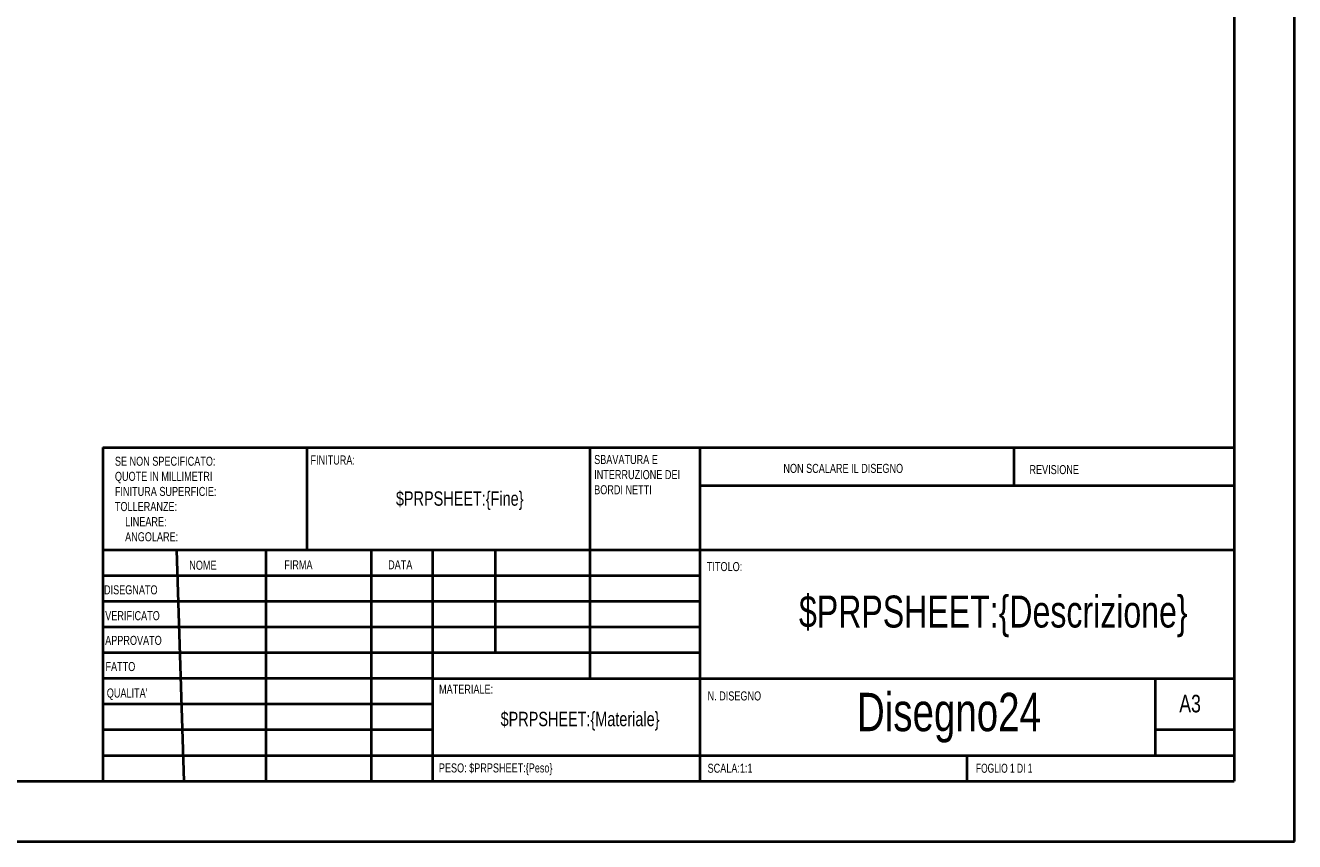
# Model space of a CAD drawing. Header units: millimetres. Extents: x 0 to 420, y 0 to 297.
# Tile 9 of 12: x 210 to 420, y 0 to 135. Entities that reach past the tile are written whole.
import ezdxf

# ---------------------------------------------------------------- set-up
doc = ezdxf.new("R2010")
doc.units = ezdxf.units.MM
doc.styles.add('SLDTEXTSTYLE0', font='TXT', dxfattribs={"width": 0.75})
doc.styles.add('SLDTEXTSTYLE1', font='TXT', dxfattribs={"width": 0.692308})

# ---------------------------------------------------------------- blocks, each defined once
blk = doc.blocks.new('SW_NOTE_0')
at = {"color": 0, "linetype": 'Continuous', "lineweight": 0, "char_height": 1.5, "attachment_point": 1, "style": 'SLDTEXTSTYLE0'}
for s, insert in [('SBAVATURA E', (0, 1.93)), ('INTERRUZIONE DEI', (0, -0.57)), ('BORDI NETTI', (0, -3.07))]:
    blk.add_mtext(s, dxfattribs=dict(at, insert=insert))
blk = doc.blocks.new('SW_NOTE_1')
at = {"color": 0, "linetype": 'Continuous', "lineweight": 0, "char_height": 1.5, "attachment_point": 1, "style": 'SLDTEXTSTYLE0'}
for s, insert in [('SE NON SPECIFICATO:', (0, 1.93)), ('QUOTE IN MILLIMETRI', (0, -0.57)), ('FINITURA SUPERFICIE:', (0, -3.07)), ('TOLLERANZE:', (0, -5.57)), ('LINEARE:', (1.69, -8.07)), ('ANGOLARE:', (1.69, -10.57))]:
    blk.add_mtext(s, dxfattribs=dict(at, insert=insert))

msp = doc.modelspace()

# ---------------------------------------------------------------- linework, layer by layer
at = {"color": 7, "linetype": 'Continuous', "lineweight": 40}
for p, q in [((420.0788436, 0.2147802), (420.0788436, 297.2147802)), ((410.0788436, 287.2147802), (410.0788436, 10.2147802)), ((222.8788436, 65.4647802), (410.0788436, 65.4647802)), ((222.8788436, 65.4647802), (222.8788436, 10.2147802)), ((256.6788436, 48.4647802), (256.6788436, 65.4647802)), ((303.4788436, 65.4647802), (303.4788436, 27.2147802)), ((321.6788436, 65.4647802), (321.6788436, 10.2147802)), ((373.6788436, 59.0897802), (373.6788436, 65.4647802)), ((410.0788436, 59.0897802), (321.6788436, 59.0897802)), ((410.0788436, 48.4647802), (222.8788436, 48.4647802)), ((235.0943545, 48.4647802), (236.3115906, 10.2147802)), ((249.869796, 48.4647802), (249.869796, 10.2147802)), ((267.2777697, 48.4647802), (267.2777697, 10.2147802)), ((277.4788436, 10.2147802), (277.4788436, 48.4647802)), ((287.8788436, 31.4647802), (287.8788436, 48.4647802)), ((321.6788436, 44.2147802), (222.8788436, 44.2147802)), ((321.6788436, 39.9647802), (222.8788436, 39.9647802)), ((321.6788436, 35.7147802), (222.8788436, 35.7147802)), ((321.6788436, 31.4647802), (222.8788436, 31.4647802)), ((277.4788436, 27.2147802), (222.8788436, 27.2147802)), ((277.4788436, 27.2147802), (410.0788436, 27.2147802)), ((397.0788436, 14.4647802), (397.0788436, 27.2147802)), ((277.4788436, 22.9647082), (222.8788436, 22.9647082)), ((277.4788436, 18.7147802), (222.8788436, 18.7147802)), ((410.0788436, 18.7147802), (397.0788436, 18.7147802)), ((222.8788436, 14.4647802), (410.0788436, 14.4647802)), ((365.8788436, 10.2147802), (365.8788436, 14.4647802)), ((25.0788436, 10.2147802), (410.0788436, 10.2147802)), ((0.0788436, 0.2147802), (420.0788436, 0.2147802))]:
    msp.add_line(p, q, dxfattribs=at)

# ---------------------------------------------------------------- block references
at = {"color": 7, "linetype": 'Continuous', "lineweight": 0}
for name, p in [('SW_NOTE_1', (224.8926211, 61.9992774)), ('SW_NOTE_0', (304.1880593, 62.2842698))]:
    msp.add_blockref(name, p, dxfattribs=at)

# ---------------------------------------------------------------- texts
for s, insert, char_height, attachment_point, style in [('FINITURA:', (257.2501357, 64.1340522), 1.5, 1, 'SLDTEXTSTYLE0'), ('NON SCALARE IL DISEGNO', (335.4934841, 62.7477737), 1.5, 1, 'SLDTEXTSTYLE0'), ('REVISIONE', (376.2064253, 62.5496888), 1.5, 1, 'SLDTEXTSTYLE0'), ('$PRPSHEET:\\{Fine\\}', (281.9404768, 58.1959507), 2.38125, 2, 'SLDTEXTSTYLE0'), ('NOME', (237.2010828, 46.7162628), 1.5, 1, 'SLDTEXTSTYLE0'), ('FIRMA', (252.9124311, 46.7765365), 1.5, 1, 'SLDTEXTSTYLE0'), ('DATA', (270.0935455, 46.7909594), 1.5, 1, 'SLDTEXTSTYLE0'), ('TITOLO:', (322.8350305, 46.4931144), 1.5, 1, 'SLDTEXTSTYLE0'), ('DISEGNATO', (223.0909928, 42.644495), 1.5, 1, 'SLDTEXTSTYLE0'), ('$PRPSHEET:\\{Descrizione\\}', (370.2267594, 40.9437497), 5.291666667, 2, 'SLDTEXTSTYLE0'), ('VERIFICATO', (223.2893124, 38.3691873), 1.5, 1, 'SLDTEXTSTYLE0'), ('APPROVATO', (223.280566, 34.2790762), 1.5, 1, 'SLDTEXTSTYLE0'), ('FATTO', (223.3340301, 29.9484848), 1.5, 1, 'SLDTEXTSTYLE0'), ("QUALITA'", (223.5478864, 25.5644294), 1.5, 1, 'SLDTEXTSTYLE0'), ('MATERIALE:', (278.5247059, 26.2008364), 1.5, 1, 'SLDTEXTSTYLE0'), ('Disegno24', (362.8889414, 24.8465188), 6.35, 2, 'SLDTEXTSTYLE0'), ('N. DISEGNO', (322.9528097, 25.083418), 1.5, 1, 'SLDTEXTSTYLE0'), ('A3', (400.9998284, 24.5152247), 2.91041667, 1, 'SLDTEXTSTYLE0'), ('$PRPSHEET:\\{Materiale\\}', (301.8498342, 21.7003458), 2.38125, 2, 'SLDTEXTSTYLE0'), ('PESO: $PRPSHEET:\\{Peso\\}', (278.4966547, 13.1640921), 1.4986, 1, 'SLDTEXTSTYLE0'), ('SCALA:1:1', (322.9528097, 13.1148674), 1.5, 1, 'SLDTEXTSTYLE0'), ('FOGLIO 1 DI 1', (367.357138, 13.1148674), 1.5, 1, 'SLDTEXTSTYLE1')]:
    msp.add_mtext(s, dxfattribs=dict(at, insert=insert, char_height=char_height, attachment_point=attachment_point, style=style))

doc.saveas('drawing.dxf')
